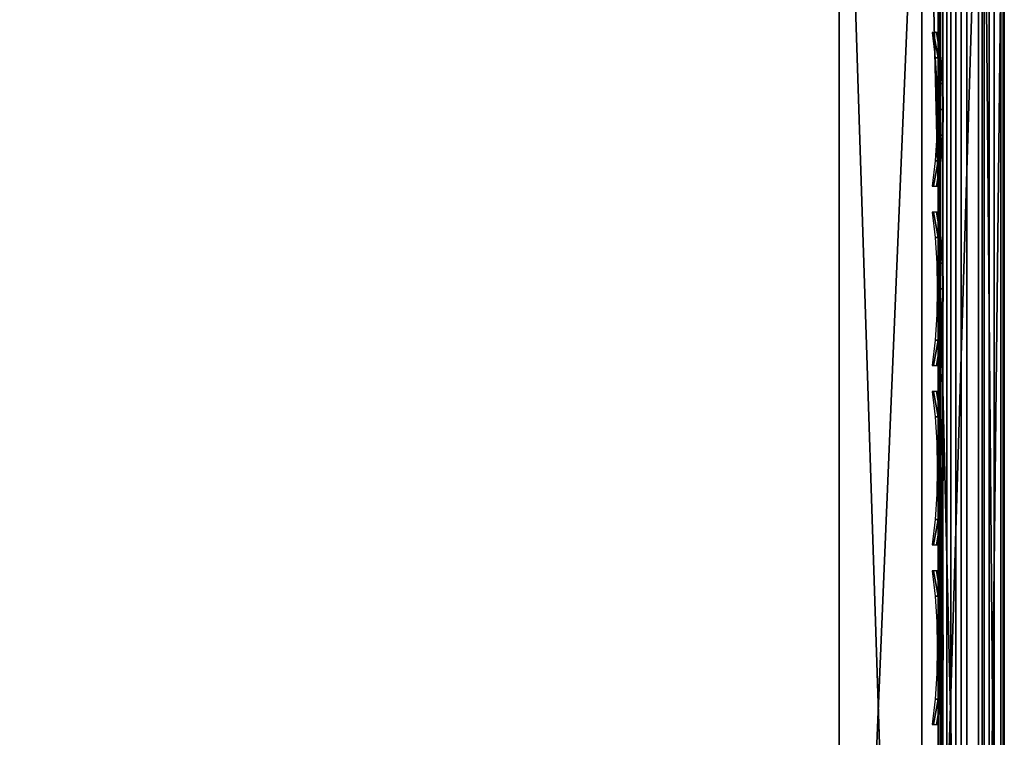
# Model space of a CAD drawing. Header units: inches. Extents: x 0 to 23, y -28 to 0.
# Tile 246 of 256: x 21.5 to 23, y -2.1 to -1. Entities that reach past the tile are written whole.
import ezdxf

# ---------------------------------------------------------------- set-up
doc = ezdxf.new("R2010")
doc.units = ezdxf.units.IN
doc.header["$LTSCALE"] = 0.03937
doc.header["$MEASUREMENT"] = 0
for name, color, linetype in [('A-FURN-3-ST-BK', 151, 'Continuous'), ('A-FURN-3-ST-SEAM', 250, 'Continuous'), ('A-FURN-3-STITCH', 15, 'Continuous')]:
    doc.layers.add(name, color=color, linetype=linetype)

msp = doc.modelspace()

# ---------------------------------------------------------------- meshes
at = {"layer": 'A-FURN-3-ST-BK'}
mesh = msp.add_polyface(dxfattribs=at)
corners = [(0.25, -4.2116, 32.8648), (22.75, -4.2116, 32.8648), (0.25, -3.8565, 32.9659), (22.75, -3.8565, 32.9659), (0.25, -3.4889, 33), (22.75, -0.5, 33), (0.25, -0.5, 33), (0.25, -0.3087, 32.9619), (22.75, -0.3087, 32.9619), (0.25, -0.1464, 32.8536), (22.75, -0.1464, 32.8536), (0.25, -0.0381, 32.6913), (22.75, -0.0381, 32.6913), (0.25, 0, 32.5), (22.75, 0, 5.25), (0.25, 0, 5.25), (0.25, -0.0335, 5.125), (22.75, -0.0335, 5.125), (0.25, -0.125, 5.0335), (22.75, -0.125, 5.0335), (0.25, -0.25, 5), (22.75, -4.1002, 5), (0.25, -4.1002, 5), (0.125, -4.1002, 5.0335), (0.125, -0.25, 5.0335), (0.125, -4.3257, 16.9009), (0.0335, -4.2252, 5.2499), (0.125, -4.3167, 5.2498), (0.25, -4.3592, 16.9008), (0.0335, -4.265, 17.1734), (0.125, -4.3542, 17.153), (0.125, -0.0335, 5.25), (0.0335, -0.125, 32.5), (0.125, -0.0335, 32.5), (0.125, -0.3215, 32.931), (0.125, -0.5, 32.9665), (0.125, -0.1701, 32.8299), (0.125, -0.069, 32.6785), (0.0335, -3.4889, 32.875), (0.125, -3.4889, 32.9665), (0.125, -3.8504, 32.933), (0.125, -4.1995, 32.8336), (0.25, -4.5421, 32.7002), (0.1069, -0.0451, 5.244), (0.1628, -0.0325, 5.1628), (0.244, -0.0451, 5.1069), (0.1878, -0.1355, 5.0367), (0.0983, -0.1216, 5.0983), (0.0367, -0.1355, 5.1878), (0.0984, -4.2286, 5.0982), (0.1878, -4.2147, 5.0367), (0.25, -4.2251, 5.0335), (0.2439, -4.3051, 5.1068), (0.25, -4.3166, 5.1249), (0.1629, -4.3176, 5.1627), (0.25, -4.3502, 5.2498), (0.1068, -4.305, 5.244), (0.0366, -4.2147, 5.1878), (22.75, -4.2251, 5.0335), (22.75, -4.3166, 5.1249)]
mesh.append_faces([[corners[k] for k in face] for face in [(0, 1, 2), (2, 3, 4), (4, 5, 6), (6, 5, 7), (7, 8, 9), (9, 10, 11), (11, 12, 13), (13, 14, 15), (15, 14, 16), (16, 17, 18), (18, 19, 20), (20, 21, 22), (23, 24, 22), (22, 24, 20), (25, 26, 27), (25, 27, 28), (29, 25, 30), (31, 32, 33), (31, 33, 15), (15, 33, 13), (34, 35, 6), (34, 6, 7), (34, 7, 36), (36, 7, 9), (36, 9, 37), (37, 9, 11), (37, 11, 33), (33, 11, 13), (33, 32, 37), (35, 38, 39), (35, 39, 6), (6, 39, 4), (38, 40, 39), (39, 40, 2), (39, 2, 4), (41, 42, 0), (41, 0, 40), (40, 0, 2), (43, 31, 44), (44, 31, 15), (44, 15, 16), (44, 16, 45), (45, 16, 18), (45, 18, 46), (46, 18, 20), (46, 20, 24), (46, 24, 47), (47, 48, 43, 44), (47, 44, 45, 46), (49, 23, 50), (50, 23, 22), (50, 22, 51), (50, 51, 52), (52, 51, 53), (52, 53, 54), (54, 53, 55), (54, 55, 27), (54, 27, 56), (54, 56, 57, 49), (54, 49, 50, 52), (22, 21, 51), (51, 58, 53), (53, 59, 55)]])
mesh = msp.add_polyface(dxfattribs=at)
corners = [(22.875, -0.0335, 32.5), (22.9665, -0.125, 5.25), (22.875, -0.0335, 5.25), (22.75, 0, 32.5), (22.75, 0, 5.25), (22.75, -0.5, 33), (22.875, -0.5, 32.9665), (22.75, -0.3087, 32.9619), (22.875, -0.3215, 32.931), (22.75, -0.1464, 32.8536), (22.875, -0.1701, 32.8299), (22.75, -0.0381, 32.6913), (22.875, -0.069, 32.6785), (22.9665, -0.1535, 32.6435), (22.9665, -0.5, 32.875), (22.75, -3.4889, 33), (22.875, -3.4889, 32.9665), (22.75, -4.2116, 32.8648), (22.875, -4.5245, 32.6717), (22.875, -4.1995, 32.8336), (22.75, -3.8565, 32.9659), (22.875, -3.8504, 32.933), (22.875, -4.3167, 5.2498), (22.875, -4.3257, 16.9009), (22.75, -4.3502, 5.2498), (22.875, -0.25, 5.0335), (22.875, -4.1002, 5.0335), (22.75, -0.25, 5), (22.75, -4.1002, 5), (22.9017, -0.1216, 5.0983), (22.8122, -0.1355, 5.0367), (22.75, -0.125, 5.0335), (22.756, -0.0451, 5.1069), (22.75, -0.0335, 5.125), (22.8372, -0.0325, 5.1628), (22.8931, -0.0451, 5.244), (22.9633, -0.1355, 5.1878), (22.8932, -4.305, 5.244), (22.8371, -4.3176, 5.1627), (22.75, -4.3166, 5.1249), (22.7561, -4.3051, 5.1068), (22.75, -4.2251, 5.0335), (22.8122, -4.2147, 5.0367), (22.9016, -4.2286, 5.0982), (22.9634, -4.2147, 5.1878), (0.25, -4.2116, 32.8648), (22.75, -4.5421, 32.7002), (0.25, -3.8565, 32.9659), (0.25, -3.4889, 33), (0.25, -0.3087, 32.9619), (0.25, -0.1464, 32.8536), (0.25, -0.0381, 32.6913), (0.25, 0, 32.5), (0.25, -0.0335, 5.125), (0.25, -0.125, 5.0335), (0.25, -0.25, 5), (0.25, -4.2251, 5.0335), (0.25, -4.3166, 5.1249), (0.25, -4.3502, 5.2498)]
mesh.append_faces([[corners[k] for k in face] for face in [(0, 1, 2), (0, 2, 3), (3, 2, 4), (5, 6, 7), (7, 6, 8), (7, 8, 9), (9, 8, 10), (9, 10, 11), (11, 10, 12), (11, 12, 3), (3, 12, 0), (0, 12, 13), (14, 8, 6), (5, 15, 6), (6, 15, 16), (6, 16, 14), (17, 18, 19), (17, 19, 20), (20, 19, 21), (20, 21, 15), (15, 21, 16), (22, 23, 24), (25, 26, 27), (27, 26, 28), (29, 25, 30), (30, 25, 27), (30, 27, 31), (30, 31, 32), (32, 31, 33), (32, 33, 34), (34, 33, 4), (34, 4, 2), (34, 2, 35), (34, 35, 36, 29), (34, 29, 30, 32), (37, 22, 38), (38, 22, 24), (38, 24, 39), (38, 39, 40), (40, 39, 41), (40, 41, 42), (42, 41, 28), (42, 28, 26), (42, 26, 43), (43, 44, 37, 38), (43, 38, 40, 42), (45, 46, 17), (47, 17, 20), (48, 20, 15), (15, 5, 48), (49, 5, 7), (50, 7, 9), (51, 9, 11), (52, 11, 3), (3, 4, 52), (53, 4, 33), (54, 33, 31), (55, 31, 27), (27, 28, 55), (56, 28, 41), (57, 41, 39), (58, 39, 24)]])
mesh = msp.add_polyface(dxfattribs=at)
corners = [(23, -0.25, 32.5), (23, -0.25, 5.25), (22.9665, -0.125, 32.5), (22.9665, -0.125, 5.25), (22.875, -0.0335, 32.5), (22.9665, -0.1535, 32.6435), (23, -0.2835, 32.625), (22.9665, -0.2348, 32.7652), (23, -0.375, 32.7165), (22.9665, -0.3565, 32.8465), (23, -0.5, 32.75), (22.9665, -0.5, 32.875), (22.875, -0.3215, 32.931), (22.875, -0.1701, 32.8299), (22.875, -0.069, 32.6785), (22.875, -3.4889, 32.9665), (22.9665, -3.4889, 32.875), (23, -3.4889, 32.75), (22.875, -3.8504, 32.933), (22.9665, -3.8336, 32.8431), (23, -3.8106, 32.7202), (22.875, -4.5245, 32.6717), (22.9665, -4.4763, 32.594), (22.9665, -4.1665, 32.7483), (22.875, -4.1995, 32.8336), (23, -4.4105, 32.4877), (23, -4.1213, 32.6317), (23, -4.1002, 5.25), (23, -4.1092, 16.901), (22.9665, -4.2252, 5.2499), (22.9665, -4.2342, 16.9009), (22.875, -4.3167, 5.2498), (22.875, -4.3257, 16.9009), (23, -4.2432, 17.4864), (22.9665, -4.3558, 17.4321), (23, -4.1432, 17.2013), (22.9665, -4.265, 17.1734), (22.875, -4.3542, 17.153), (22.9665, -0.25, 5.125), (22.9665, -4.1002, 5.125), (22.875, -0.25, 5.0335), (22.875, -4.1002, 5.0335), (22.9633, -0.1355, 5.1878), (22.9017, -0.1216, 5.0983), (22.8931, -0.0451, 5.244), (22.875, -0.0335, 5.25), (22.9634, -4.2147, 5.1878), (22.8932, -4.305, 5.244), (22.9016, -4.2286, 5.0982), (23, -4.4041, 17.7422)]
mesh.append_faces([[corners[k] for k in face] for face in [(0, 1, 2), (2, 1, 3), (2, 3, 4), (4, 5, 2), (2, 5, 0), (0, 5, 6), (6, 5, 7), (6, 7, 8), (8, 7, 9), (8, 9, 10), (10, 9, 11), (11, 9, 12), (13, 12, 9, 7), (13, 7, 5, 14), (11, 15, 16), (11, 16, 10), (10, 16, 17), (15, 18, 19), (15, 19, 16), (16, 19, 20), (16, 20, 17), (21, 22, 23, 24), (24, 23, 19, 18), (23, 25, 26), (23, 26, 19), (19, 26, 20), (27, 28, 29), (29, 28, 30), (29, 30, 31), (31, 30, 32), (33, 34, 35), (35, 34, 36), (35, 36, 28), (28, 36, 30), (30, 36, 37), (30, 37, 32), (1, 27, 38), (38, 27, 39), (38, 39, 40), (40, 39, 41), (3, 1, 42), (42, 1, 38), (42, 38, 43), (43, 38, 40), (44, 45, 3), (44, 3, 42), (39, 27, 46), (46, 27, 29), (46, 29, 47), (47, 29, 31), (48, 41, 39), (48, 39, 46), (27, 1, 28), (28, 1, 0), (28, 0, 35), (35, 0, 10), (35, 10, 17), (6, 8, 0), (0, 8, 10), (20, 49, 17), (17, 49, 33), (17, 33, 35), (20, 26, 49)]])
at = {"layer": 'A-FURN-3-ST-SEAM'}
mesh = msp.add_polyface(dxfattribs=at)
corners = [(22.9128, -0.3594, 32.8393), (22.9266, -0.3637, 32.8289), (22.9266, -0.5, 32.8563), (22.9128, -0.5, 32.8675), (22.9266, -2.4926, 32.8563), (22.9128, -2.4926, 32.8675), (22.961, -2.4926, 32.8515), (22.9433, -2.4926, 32.8505), (22.9433, -0.5, 32.8505), (22.961, -0.5, 32.8515), (22.9433, -0.3659, 32.8235), (22.961, -0.3655, 32.8245), (22.9772, -0.3627, 32.8313), (22.9772, -0.5, 32.8588), (22.9772, -2.4926, 32.8588), (22.9997, -2.4926, 32.9045), (22.9981, -2.4926, 32.8868), (22.9981, -0.5, 32.8868), (22.9997, -0.5, 32.9045), (22.9981, -0.352, 32.8571), (22.9997, -0.3452, 32.8734), (22.9949, -0.3386, 32.8893), (22.9949, -0.5, 32.9217), (22.9949, -2.4926, 32.9217), (22.9949, -3.4889, 32.9217), (22.9997, -3.4889, 32.9045), (22.9188, -3.4889, 32.939), (22.9345, -3.4889, 32.9472), (22.9345, -2.4926, 32.9472), (22.9188, -2.4926, 32.939), (22.9345, -0.5, 32.9472), (22.9188, -0.5, 32.939), (22.9345, -0.3289, 32.9128), (22.9188, -0.332, 32.9053), (22.9071, -0.3372, 32.8928), (22.9071, -0.5, 32.9255), (22.9071, -2.4926, 32.9255), (22.9, -2.4926, 32.9), (22.9071, -3.4889, 32.9255), (22.9, -0.5, 32.9), (22.9, -0.347, 32.8693), (22.9035, -2.4926, 32.8826), (22.9, -3.4889, 32.9), (22.9035, -0.5, 32.8826), (22.9035, -0.3536, 32.8532), (22.9696, -0.3294, 32.9116), (22.9696, -0.5, 32.9459), (22.9696, -2.4926, 32.9459), (22.9696, -3.4889, 32.9459), (22.9845, -0.3331, 32.9027), (22.9845, -0.5, 32.9362), (22.9845, -2.4926, 32.9362), (22.9845, -3.4889, 32.9362), (22.9981, -3.4889, 32.8868), (22.9772, -3.4889, 32.8588), (22.9433, -3.4889, 32.8505), (22.9266, -3.4889, 32.8563), (22.9128, -3.4889, 32.8675), (22.9035, -3.4889, 32.8826)]
mesh.append_faces([[corners[k] for k in face] for face in [(0, 1, 2, 3), (3, 2, 4, 5), (6, 7, 8, 9), (9, 8, 10, 11), (11, 12, 13, 9), (9, 13, 14, 6), (15, 16, 17, 18), (18, 17, 19, 20), (20, 21, 22, 18), (18, 22, 23, 15), (15, 23, 24, 25), (26, 27, 28, 29), (29, 28, 30, 31), (31, 30, 32, 33), (33, 34, 35, 31), (31, 35, 36, 29), (37, 38, 36), (37, 36, 39), (39, 36, 35), (39, 35, 40), (41, 42, 37), (41, 37, 43), (43, 37, 39), (43, 39, 44), (45, 32, 30, 46), (46, 30, 28, 47), (47, 28, 27, 48), (49, 45, 46, 50), (50, 46, 47, 51), (51, 47, 48, 52), (21, 49, 50, 22), (22, 50, 51, 23), (23, 51, 52, 24), (12, 19, 17, 13), (13, 17, 16, 14), (14, 16, 53, 54), (1, 10, 8, 2), (2, 8, 7, 4), (4, 7, 55, 56), (44, 0, 3, 43), (43, 3, 5, 41), (41, 5, 57, 58)]])
at = {"layer": 'A-FURN-3-STITCH'}
mesh = msp.add_polymesh((7, 4), dxfattribs=at)
for k, corner in enumerate([(22.8907, -1.2829, 32.9565), (22.8929, -1.2829, 32.955), (22.8972, -1.2829, 32.9521), (22.8993, -1.2829, 32.9506), (22.895, -1.2446, 32.9628), (22.8997, -1.2446, 32.9651), (22.904, -1.2446, 32.9621), (22.9036, -1.2446, 32.9569), (22.8976, -1.2057, 32.9666), (22.9023, -1.2057, 32.9689), (22.9066, -1.2057, 32.9659), (22.9062, -1.2057, 32.9607), (22.8984, -1.1666, 32.9679), (22.9031, -1.1666, 32.9701), (22.9074, -1.1666, 32.9672), (22.9071, -1.1666, 32.962), (22.8976, -1.1276, 32.9666), (22.9023, -1.1276, 32.9689), (22.9066, -1.1276, 32.9659), (22.9062, -1.1276, 32.9607), (22.895, -1.0887, 32.9628), (22.8997, -1.0887, 32.9651), (22.904, -1.0887, 32.9621), (22.9036, -1.0887, 32.9569), (22.8907, -1.0504, 32.9565), (22.8929, -1.0504, 32.9551), (22.8972, -1.0504, 32.9521), (22.8993, -1.0504, 32.9506)]):
    mesh.set_mesh_vertex(divmod(k, 4), corner)
mesh = msp.add_polymesh((7, 4), dxfattribs=at)
for k, corner in enumerate([(22.8907, -1.5546, 32.9565), (22.8929, -1.5546, 32.955), (22.8972, -1.5546, 32.9521), (22.8993, -1.5546, 32.9506), (22.895, -1.5163, 32.9628), (22.8997, -1.5163, 32.9651), (22.904, -1.5163, 32.9621), (22.9036, -1.5163, 32.9569), (22.8976, -1.4774, 32.9666), (22.9023, -1.4774, 32.9689), (22.9066, -1.4774, 32.9659), (22.9062, -1.4774, 32.9607), (22.8984, -1.4384, 32.9679), (22.9031, -1.4384, 32.9701), (22.9074, -1.4384, 32.9672), (22.9071, -1.4384, 32.962), (22.8976, -1.3993, 32.9666), (22.9023, -1.3993, 32.9689), (22.9066, -1.3993, 32.9659), (22.9062, -1.3993, 32.9607), (22.895, -1.3605, 32.9628), (22.8997, -1.3605, 32.9651), (22.904, -1.3605, 32.9621), (22.9036, -1.3605, 32.9569), (22.8907, -1.3221, 32.9565), (22.8929, -1.3221, 32.9551), (22.8972, -1.3221, 32.9521), (22.8993, -1.3221, 32.9506)]):
    mesh.set_mesh_vertex(divmod(k, 4), corner)
mesh = msp.add_polymesh((7, 4), dxfattribs=at)
for k, corner in enumerate([(22.8907, -1.8263, 32.9565), (22.8929, -1.8263, 32.955), (22.8972, -1.8263, 32.9521), (22.8993, -1.8263, 32.9506), (22.895, -1.788, 32.9628), (22.8997, -1.788, 32.9651), (22.904, -1.788, 32.9621), (22.9036, -1.788, 32.9569), (22.8976, -1.7492, 32.9666), (22.9023, -1.7492, 32.9689), (22.9066, -1.7492, 32.9659), (22.9062, -1.7492, 32.9607), (22.8984, -1.7101, 32.9679), (22.9031, -1.7101, 32.9701), (22.9074, -1.7101, 32.9672), (22.9071, -1.7101, 32.962), (22.8976, -1.671, 32.9666), (22.9023, -1.671, 32.9689), (22.9066, -1.671, 32.9659), (22.9062, -1.671, 32.9607), (22.895, -1.6322, 32.9628), (22.8997, -1.6322, 32.9651), (22.904, -1.6322, 32.9621), (22.9036, -1.6322, 32.9569), (22.8907, -1.5938, 32.9565), (22.8929, -1.5938, 32.9551), (22.8972, -1.5938, 32.9521), (22.8993, -1.5938, 32.9506)]):
    mesh.set_mesh_vertex(divmod(k, 4), corner)
mesh = msp.add_polymesh((7, 4), dxfattribs=at)
for k, corner in enumerate([(22.8907, -2.0981, 32.9565), (22.8929, -2.0981, 32.955), (22.8972, -2.0981, 32.9521), (22.8993, -2.0981, 32.9506), (22.895, -2.0597, 32.9628), (22.8997, -2.0597, 32.9651), (22.904, -2.0597, 32.9621), (22.9036, -2.0597, 32.9569), (22.8976, -2.0209, 32.9666), (22.9023, -2.0209, 32.9689), (22.9066, -2.0209, 32.9659), (22.9062, -2.0209, 32.9607), (22.8984, -1.9818, 32.9679), (22.9031, -1.9818, 32.9701), (22.9074, -1.9818, 32.9672), (22.9071, -1.9818, 32.962), (22.8976, -1.9427, 32.9666), (22.9023, -1.9427, 32.9689), (22.9066, -1.9427, 32.9659), (22.9062, -1.9427, 32.9607), (22.895, -1.9039, 32.9628), (22.8997, -1.9039, 32.9651), (22.904, -1.9039, 32.9621), (22.9036, -1.9039, 32.9569), (22.8907, -1.8656, 32.9565), (22.8929, -1.8656, 32.9551), (22.8972, -1.8656, 32.9521), (22.8993, -1.8656, 32.9506)]):
    mesh.set_mesh_vertex(divmod(k, 4), corner)

doc.saveas('drawing.dxf')
